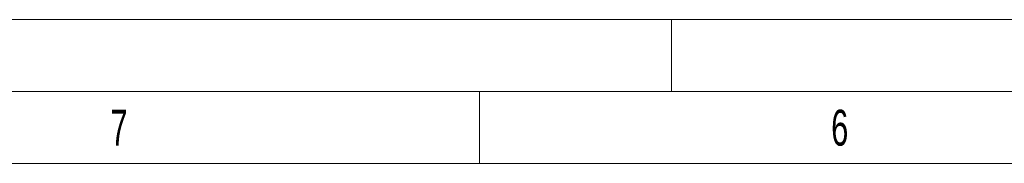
# Model space of a CAD drawing. Header units: millimetres. Extents: x 0 to 420, y 0 to 297.
# Tile 10 of 31: x 78 to 146, y 287 to 297. Entities that reach past the tile are written whole.
import ezdxf

# ---------------------------------------------------------------- set-up
doc = ezdxf.new("R2010")
doc.units = ezdxf.units.MM
doc.styles.add('SLDTEXTSTYLE0', font='TXT', dxfattribs={"width": 0.638186})

msp = doc.modelspace()

# ---------------------------------------------------------------- linework, layer by layer
at = {"color": 133, "linetype": 'Continuous', "lineweight": 0}
for p, q in [((420, 297), (0, 297)), ((123.3, 297), (123.3, 292)), ((415, 292), (5, 292)), ((110, 292), (110, 287)), ((110, 287), (60, 287)), ((160, 287), (110, 287))]:
    msp.add_line(p, q, dxfattribs=at)

# ---------------------------------------------------------------- texts
at = {"color": 254, "linetype": 'Continuous', "lineweight": 0, "char_height": 2.5, "attachment_point": 2, "style": 'SLDTEXTSTYLE0'}
for s, insert in [('7', (84.982, 290.735)), ('6', (134.982, 290.735))]:
    msp.add_mtext(s, dxfattribs=dict(at, insert=insert))

doc.saveas('drawing.dxf')
